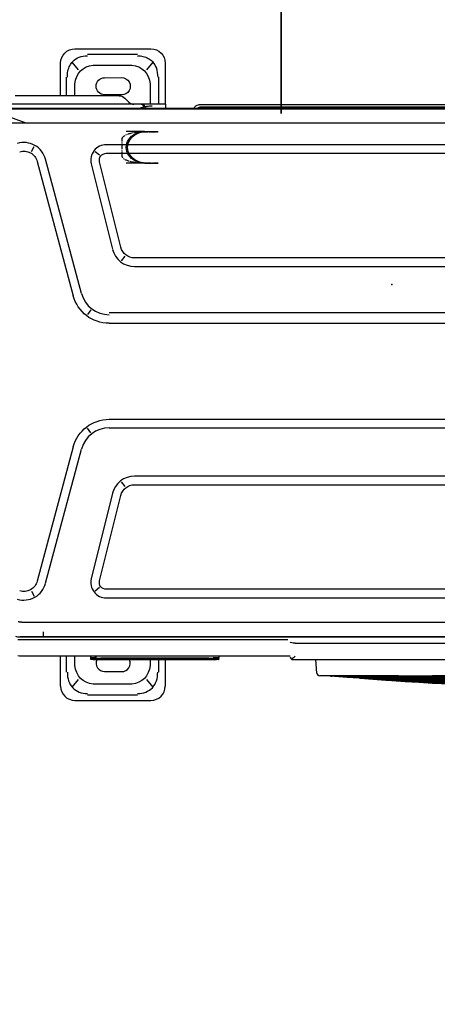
# Model space of a CAD drawing. Header units: millimetres. Extents: x -424979 to 718034, y -72486 to 344972.
# Tile 198 of 256: x 579649 to 580349, y 142422 to 144072. Entities that reach past the tile are written whole.
import ezdxf
from ezdxf import colors
from ezdxf.entities.mleader import LeaderData, LeaderLine
from ezdxf.math import Vec2, Vec3
from ezdxf.xclip import XClip

# ---------------------------------------------------------------- set-up
doc = ezdxf.new("R2010")
doc.units = ezdxf.units.MM
doc.header["$MEASUREMENT"] = 0
doc.header["$XCLIPFRAME"] = 0
doc.linetypes.add('CENTER', pattern=[0.508, 0.3175, -0.0635, 0.0635, -0.0635])
for name, color, linetype, lineweight in [('IS_KLIM Opis_Średnice', 7, 'Continuous', 9), ('IS_KLIM_FREON', 6, 'GAS_LINE', 35), ('SKAN - RZUT_7_0_Nr_pióra__1', 7, 'Continuous', 13)]:
    doc.layers.add(name, color=color, linetype=linetype, lineweight=lineweight)
doc.layers.add('IS_KLIM_urządzenia', color=3, linetype='Continuous')
doc.layers.add('Rysunki i obrazki', color=7, linetype='Continuous')
doc.linetypes.add('GAS_LINE', pattern='A,12.7,-5.08,["GAS",Standard,S=2.54,R=0,X=-2.54,Y=-1.27],-6.35', length=24.13)
picture_1 = doc.add_image_def('image7.tif', size_in_pixel=(14115, 7016))

# ---------------------------------------------------------------- blocks, each defined once
blk = doc.blocks.new('Rysunek_7_7', base_point=(-247133.1, 120862.7))
at = {"layer": 'SKAN - RZUT_7_0_Nr_pióra__1', "color": 7, "lineweight": 13}
image = blk.add_image(picture_1, insert=(-306883.1, 91162.7), size_in_units=(119499.9, 59400), dxfattribs=at)
image.set_boundary_path([(-0.5, -0.5), (14114.5, 7015.5)])
blk = doc.blocks.new('G$CE471A013')
at = {"linetype": 'Continuous'}
for p, q in [((14.865, 41.216), (9.565, 41.216)), ((10.489, 40.816), (13.993, 40.816)), ((8.565, 40.216), (8.565, 37.347)), ((9.43, 40.295), (9.874, 39.746)), ((13.583, 40.077), (10.899, 40.077)), ((14.608, 39.746), (15.052, 40.295)), ((15.865, 37.947), (15.865, 40.216)), ((9.009, 37.347), (9.009, 39.241)), ((12.803, 39.198), (11.603, 39.206)), ((15.473, 39.241), (15.473, 37.947)), ((9.606, 38.769), (9.606, 37.347)), ((14.876, 37.947), (14.876, 38.769)), ((11.603, 38.006), (12.803, 38.013)), ((11.782, 37.947), (13.342, 37.947)), ((13.342, 37.947), (19.042, 37.947)), ((-63.256, 37.301), (6.245, 37.301)), ((-62.823, 37.151), (6.095, 37.151)), ((8.525, 37.347), (9.465, 37.347)), ((8.525, 37.243), (8.525, 37.347)), ((8.525, 37.069), (8.525, 37.243)), ((9.465, 37.347), (10.165, 37.347)), ((9.965, 37.069), (9.965, 37.147)), ((10.165, 37.347), (10.236, 37.347)), ((10.236, 37.347), (23.677, 37.347)), ((11.386, 37.783), (11.097, 37.494)), ((23.598, 37.069), (-66.48, 37.069)), ((20.329, 37.029), (-21.491, 37.029)), ((18.258, 36.025), (20.129, 36.699)), ((9.915, 35.441), (9.065, 35.441)), ((9.915, 35.441), (9.065, 35.441)), ((9.915, 35.441), (9.065, 35.441)), ((10.015, 35.441), (9.165, 35.441)), ((10.015, 35.441), (9.165, 35.441)), ((10.015, 35.441), (9.165, 35.441)), ((10.015, 35.441), (9.165, 35.441)), ((10.015, 35.441), (9.165, 35.441)), ((10.015, 35.441), (9.165, 35.441)), ((10.015, 35.441), (9.165, 35.441)), ((10.015, 35.441), (9.165, 35.441)), ((10.015, 35.441), (9.165, 35.441)), ((10.015, 35.441), (9.165, 35.441)), ((10.015, 35.441), (9.165, 35.441)), ((10.015, 35.441), (9.165, 35.441)), ((10.015, 35.441), (9.165, 35.441)), ((10.015, 35.441), (9.165, 35.441)), ((10.015, 35.441), (9.165, 35.441)), ((10.015, 35.441), (9.165, 35.441)), ((10.015, 35.441), (9.165, 35.441)), ((10.015, 35.441), (9.165, 35.441)), ((10.015, 35.441), (9.165, 35.441)), ((10.015, 35.441), (9.165, 35.441)), ((10.015, 35.441), (9.165, 35.441)), ((10.015, 35.441), (11.285, 35.441)), ((10.015, 35.441), (11.285, 35.441)), ((10.015, 35.441), (11.285, 35.441)), ((10.015, 35.441), (11.285, 35.441)), ((10.015, 35.441), (11.285, 35.441)), ((10.015, 35.441), (11.285, 35.441)), ((10.015, 35.441), (11.285, 35.441)), ((10.015, 35.441), (11.285, 35.441)), ((10.015, 35.441), (11.285, 35.441)), ((10.015, 35.441), (11.285, 35.441)), ((-55.564, 34.525), (12.681, 34.525)), ((17.908, 34.052), (17.713, 34.401)), ((12.681, 33.925), (-55.564, 33.925)), ((13.463, 34.056), (13.147, 33.809)), ((9.915, 33.241), (9.065, 33.241)), ((9.915, 33.241), (9.065, 33.241)), ((9.915, 33.241), (9.065, 33.241)), ((10.015, 33.241), (9.165, 33.241)), ((10.015, 33.241), (9.165, 33.241)), ((10.015, 33.241), (9.165, 33.241)), ((10.015, 33.241), (9.165, 33.241)), ((10.015, 33.241), (9.165, 33.241)), ((10.015, 33.241), (9.165, 33.241)), ((10.015, 33.241), (9.165, 33.241)), ((10.015, 33.241), (9.165, 33.241)), ((10.015, 33.241), (9.165, 33.241)), ((10.015, 33.241), (9.165, 33.241)), ((10.015, 33.241), (9.165, 33.241)), ((10.015, 33.241), (9.165, 33.241)), ((10.015, 33.241), (9.165, 33.241)), ((10.015, 33.241), (9.165, 33.241)), ((10.015, 33.241), (9.165, 33.241)), ((10.015, 33.241), (9.165, 33.241)), ((10.015, 33.241), (9.165, 33.241)), ((10.015, 33.241), (9.165, 33.241)), ((10.015, 33.241), (9.165, 33.241)), ((10.015, 33.241), (9.165, 33.241)), ((10.015, 33.241), (9.165, 33.241)), ((10.015, 33.241), (11.285, 33.241)), ((10.015, 33.241), (11.285, 33.241)), ((10.015, 33.241), (11.285, 33.241)), ((10.015, 33.241), (11.285, 33.241)), ((10.015, 33.241), (11.285, 33.241)), ((10.015, 33.241), (11.285, 33.241)), ((10.015, 33.241), (11.285, 33.241)), ((10.015, 33.241), (11.285, 33.241)), ((10.015, 33.241), (11.285, 33.241)), ((10.015, 33.241), (11.285, 33.241)), ((11.659, 27.368), (13.147, 33.329)), ((13.729, 33.184), (12.241, 27.223)), ((14.405, 24.142), (16.915, 33.508)), ((17.495, 33.353), (14.985, 23.986)), ((-53.591, 26.625), (10.708, 26.625)), ((11.38, 26.745), (11.627, 26.429)), ((10.708, 26.025), (-53.591, 26.025)), ((-21.491, 22.784), (12.474, 22.784)), ((13.745, 23.003), (13.989, 22.685)), ((12.474, 22.059), (-21.491, 22.059)), ((12.474, 15.359), (-21.391, 15.359)), ((12.474, 14.759), (-21.391, 14.759)), ((13.745, 14.416), (13.989, 14.734)), ((16.915, 3.911), (14.405, 13.277)), ((14.985, 13.432), (17.495, 4.066)), ((-53.591, 11.393), (10.708, 11.393)), ((10.708, 10.793), (-53.591, 10.793)), ((11.627, 10.989), (11.38, 10.674)), ((13.147, 4.09), (11.659, 10.051)), ((12.241, 10.196), (13.729, 4.235)), ((-55.564, 3.493), (12.681, 3.493)), ((13.147, 3.61), (13.463, 3.363)), ((12.681, 2.893), (-55.564, 2.893)), ((17.908, 3.367), (17.713, 3.017)), ((-61.567, 0.144), (18.685, 0.144)), ((-21.391, 0.184), (17.062, 0.184)), ((18.843, 0), (0, 0)), ((17.062, 0.179), (17.062, 0.514)), ((17.062, 0.184), (18.461, 0.184)), ((18.461, 0.184), (18.678, 0.184)), ((-0.517, -0.263), (-62.643, -0.263)), ((-0.15, -1.15), (-0.16, -1.15)), ((18.593, -1.15), (-0.15, -1.15)), ((4.824, -1.15), (4.822, -1.265)), ((4.822, -1.36), (4.822, -1.265)), ((13.37, -1.304), (5.222, -1.304)), ((5.321, -1.322), (5.321, -1.401)), ((5.323, -1.353), (5.324, -1.322)), ((5.523, -1.319), (13.069, -1.319)), ((5.523, -1.319), (5.523, -1.319)), ((13.268, -1.322), (13.269, -1.353)), ((13.268, -1.322), (13.269, -1.354)), ((13.271, -1.401), (13.271, -1.322)), ((13.768, -1.15), (13.77, -1.265)), ((13.77, -1.265), (13.77, -1.36)), ((14.876, -1.817), (14.876, -1.15)), ((15.473, -1.149), (15.473, -2.29)), ((15.865, -3.264), (15.865, -1.15)), ((-0.367, -1.413), (-63.178, -1.413)), ((-2.02, -2.359), (-1.953, -1.413)), ((-0.357, -1.413), (-0.367, -1.413)), ((5.221, -1.421), (13.371, -1.421)), ((5.221, -1.421), (5.221, -1.421)), ((5.523, -1.407), (13.07, -1.407)), ((8.565, -1.42), (8.565, -3.264)), ((9.009, -2.29), (9.009, -1.421)), ((9.606, -1.421), (9.606, -1.817)), ((13.371, -1.421), (13.371, -1.421)), ((-7.032, -2.545), (-57.042, -2.545)), ((-7.032, -2.545), (-2.219, -2.545)), ((-5.317, -2.545), (-5.317, -2.545)), ((12.803, -2.247), (11.603, -2.254)), ((9.875, -2.794), (9.43, -3.344)), ((10.899, -3.126), (13.583, -3.126)), ((15.052, -3.344), (14.608, -2.794)), ((13.993, -3.865), (10.489, -3.865)), ((14.865, -4.264), (9.565, -4.264))]:
    blk.add_line(p, q, dxfattribs=at)
at = {"linetype": 'CENTER'}
for p, q in [((10.065, 35.429), (9.065, 35.429)), ((11.565, 33.729), (11.565, 34.94)), ((9.065, 33.241), (10.065, 33.241))]:
    blk.add_line(p, q, dxfattribs=at)
at = {"linetype": 'Continuous'}
for centre, radius, start, end in [((9.565, 40.216), 1, 90, 180), ((14.865, 40.216), 1, 0, 90), ((11.599, 38.606), 0.6, 89.63839, 270.36161), ((12.799, 38.606), 0.592, 270.36161, 89.63839), ((11.782, 37.387), 0.56, 90, 135), ((6.245, 37.001), 0.3, 13.21487, 90), ((12.681, 33.445), 0.48, 345.98334, 90), ((18.441, 33.099), 0.98, 73.47049, 165), ((10.708, 27.605), 0.98, 270, 345.9834), ((12.474, 24.659), 2.6, 269.99999, 345), ((12.474, 12.759), 2.6, 15, 89.99999), ((10.708, 9.813), 0.98, 14.0166, 90), ((12.681, 3.973), 0.48, 270, 14.01666), ((18.441, 4.319), 0.98, 195, 286.52953)]:
    blk.add_arc(centre, radius, start, end, dxfattribs=at)
at = {"linetype": 'Continuous', "extrusion": (0, 0, -1)}
for centre, radius, start, end in [((-6.095, 36.851), 0.3, 90, 133.23138), ((-10.165, 37.147), 0.2, 0, 90), ((-10.743, 37.847), 0.5, 225, 270), ((-12.681, 33.445), 1.08, 90, 194.01665), ((-18.441, 33.099), 1.58, 15, 106.52941), ((-10.708, 27.605), 1.58, 194.01661, 270), ((-12.474, 24.659), 2, 195, 270.00001), ((-12.474, 12.759), 2, 90.00001, 165), ((-10.708, 9.813), 1.58, 90, 165.98339), ((-12.681, 3.973), 1.08, 165.98335, 270), ((-18.441, 4.319), 1.58, 253.47059, 345), ((0.357, -1.213), 0.2, 180, 270), ((-11.599, -1.654), 0.6, 269.63839, 22.88407), ((-12.799, -1.654), 0.592, 156.80609, 269.63839), ((2.219, -2.345), 0.2, 184, 270), ((-9.565, -3.264), 1, 270, 0), ((-14.865, -3.264), 1, 180, 270)]:
    blk.add_arc(centre, radius, start, end, dxfattribs=at)
at = {"linetype": 'Continuous'}
for centre, major_axis, ratio, start_param, end_param in [((11.394, 38.207), (1.268, -1.569), 0.803018, 2.633487, 3.831894), ((13.089, 38.207), (-1.268, -1.569), 0.803018, 2.451291, 3.649699), ((5.198, 36.701), (1.086, 0), 0.414214, 1.392879, 1.570794), ((10.236, 37.147), (0, -0.2), 0.815365, 3.141593, 4.712389), ((9.915, 34.341), (-1.27, 0), 0.866025, 1.570796, 4.712389), ((9.915, 34.341), (-1.27, 0), 0.866025, 1.570796, 4.712389), ((9.915, 34.341), (-1.27, 0), 0.866025, 1.570796, 4.712389), ((10.015, 34.341), (1.27, 0), 0.866025, 4.712389, 7.853982), ((-0.517, -0.199), (0.36, 0), 0.176327, 4.712389, 6.279863), ((-0.517, -1.053), (-0.355, 0.355), 0.176327, 1.745329, 2.532861), ((5.222, -1.266), (-0.4, 0.001), 0.029834, 4.712454, 6.28325), ((5.222, -1.316), (0.35, 0), 0.029833, 1.570796, 3.141593), ((5.523, -1.326), (0.25, 0), 0.029816, 1.570796, 3.141593), ((5.273, -1.276), (-0.05, 0), 0.999555, 1.570796, 1.896281), ((13.069, -1.326), (0.25, 0), 0.029816, 0.323316, 1.570796), ((13.37, -1.266), (0.4, 0.001), 0.029834, 6.28312, 7.853917), ((13.37, -1.316), (0.35, 0), 0.029833, 0, 1.570796), ((5.221, -1.41), (0.4, 0), 0.029837, 2.648555, 2.751427), ((5.221, -1.41), (0.349, 0), 0.029837, 3.880383, 4.712389), ((5.521, -1.401), (0.2, 0), 0.0299, 3.129347, 4.723791), ((11.394, -1.255), (1.268, 1.569), 0.803018, 2.451291, 3.649699), ((13.071, -1.401), (-0.2, 0), 0.0299, 1.564853, 3.144938), ((13.371, -1.41), (0.349, 0), 0.029837, 4.712389, 5.911815), ((13.089, -1.255), (-1.268, 1.569), 0.803018, 2.633487, 3.831894)]:
    blk.add_ellipse(centre, major_axis=major_axis, ratio=ratio, start_param=start_param, end_param=end_param, dxfattribs=at)
at = {"linetype": 'CENTER'}
for centre, start_param, end_param in [((10.065, 34.94), 3.141593, 4.712389), ((10.065, 33.729), 1.570796, 3.141593)]:
    blk.add_ellipse(centre, major_axis=(-1.5, 0), ratio=0.325568, start_param=start_param, end_param=end_param, dxfattribs=at)
at = {"linetype": 'Continuous'}
for points, knots in [([(10.489, 40.73), (10.421, 40.73), (10.287, 40.729), (10.093, 40.695), (9.911, 40.639), (9.744, 40.558), (9.592, 40.456), (9.369, 40.251), (9.126, 39.848), (9.103, 39.452), (9.09, 39.241)], [0, 0, 0, 0, 0.088396, 0.173346, 0.25543, 0.335293, 0.413632, 0.491185, 0.72797, 1, 1, 1, 1]), ([(15.392, 39.241), (15.392, 39.315), (15.392, 39.459), (15.36, 39.667), (15.306, 39.861), (15.23, 40.037), (15.136, 40.195), (14.947, 40.428), (14.571, 40.688), (14.191, 40.716), (13.993, 40.73)], [0, 0, 0, 0, 0.095854, 0.186885, 0.2735, 0.35617, 0.435439, 0.51192, 0.746033, 1, 1, 1, 1]), ([(9.956, 37.165), (9.955, 37.166), (9.949, 37.173), (9.927, 37.185), (9.884, 37.201), (9.802, 37.22), (9.667, 37.238), (9.53, 37.242), (9.465, 37.243)], [0, 0, 0, 0, 0.033531, 0.165604, 0.326819, 0.467732, 0.750376, 1, 1, 1, 1]), ([(10.349, 37.07), (10.347, 37.071), (10.325, 37.08), (10.26, 37.106), (10.162, 37.138), (10.101, 37.144), (10.072, 37.147)], [0, 0, 0, 0, 0.023051, 0.207675, 0.629287, 1, 1, 1, 1]), ([(18.685, 0.144), (18.738, 0.146), (18.844, 0.15), (18.947, 0.177), (18.998, 0.19)], [0, 0, 0, 0, 0.501074, 1, 1, 1, 1]), ([(4.822, -1.36), (4.822, -1.367), (4.824, -1.378), (4.832, -1.392), (4.842, -1.401), (4.85, -1.406), (4.857, -1.409), (4.865, -1.411), (4.88, -1.413), (4.904, -1.415), (4.947, -1.417), (4.966, -1.417)], [0, 0, 0, 0, 0.065305, 0.116297, 0.160097, 0.198956, 0.23575, 0.282457, 0.373365, 0.758577, 1, 1, 1, 1]), ([(13.302, -1.324), (13.302, -1.324), (13.306, -1.324), (13.308, -1.324), (13.307, -1.324)], [0, 0, 0, 0, 0.175946, 1, 1, 1, 1]), ([(13.696, -1.414), (13.705, -1.415), (13.72, -1.413), (13.736, -1.409), (13.748, -1.403), (13.759, -1.393), (13.768, -1.378), (13.77, -1.367), (13.77, -1.36)], [0, 0, 0, 0, 0.498479, 0.626522, 0.703686, 0.792587, 0.893399, 1, 1, 1, 1]), ([(18.843, -1.129), (18.769, -1.142), (18.694, -1.148), (18.612, -1.15), (18.605, -1.15), (18.597, -1.15), (18.596, -1.15), (18.594, -1.15), (18.594, -1.15), (18.593, -1.15)], [0, 0, 0, 0, 0.895051, 0.895051, 0.981123, 0.981123, 0.990548, 0.990548, 1, 1, 1, 1]), ([(-32.037, -3.058), (-27.137, -3.025), (-22.236, -2.966), (-12.557, -2.796), (-7.778, -2.688), (-3, -2.544)], [0, 0, 0, 0, 0.506209, 0.506209, 1, 1, 1, 1]), ([(-32.037, -3.111), (-27.136, -3.076), (-22.236, -3.01), (-12.557, -2.824), (-7.778, -2.704), (-3, -2.545)], [0, 0, 0, 0, 0.506209, 0.506209, 1, 1, 1, 1]), ([(-5.983, -2.545), (-8.727, -2.562), (-11.472, -2.575), (-15.189, -2.591), (-16.163, -2.595), (-19.083, -2.607), (-21.029, -2.613), (-24.922, -2.625), (-26.869, -2.63), (-29.889, -2.636), (-30.963, -2.638), (-32.037, -2.639)], [0, 0, 0, 0, 0.31601, 0.31601, 0.42808, 0.42808, 0.652219, 0.652219, 0.876357, 0.876357, 1, 1, 1, 1]), ([(-32.037, -3.261), (-27.136, -3.218), (-22.236, -3.138), (-12.541, -2.903), (-7.747, -2.75), (-2.955, -2.546)], [0, 0, 0, 0, 0.505409, 0.505409, 1, 1, 1, 1]), ([(-32.037, -2.947), (-29.204, -2.932), (-26.371, -2.91), (-20.706, -2.851), (-17.873, -2.816), (-12.207, -2.73), (-9.375, -2.68), (-5.408, -2.597), (-4.274, -2.572), (-3.139, -2.546)], [0, 0, 0, 0, 0.294057, 0.294057, 0.58814, 0.58814, 0.882227, 0.882227, 1, 1, 1, 1]), ([(-32.037, -2.713), (-29.215, -2.706), (-26.392, -2.696), (-22.159, -2.677), (-20.748, -2.67), (-16.514, -2.647), (-13.692, -2.629), (-8.513, -2.59), (-6.157, -2.569), (-3.8, -2.546)], [0, 0, 0, 0, 0.299848, 0.299848, 0.449777, 0.449777, 0.749636, 0.749636, 1, 1, 1, 1]), ([(-3.791, -2.546), (-6.037, -2.568), (-8.284, -2.587), (-11.862, -2.614), (-13.194, -2.623), (-17.191, -2.65), (-19.855, -2.664), (-25.184, -2.689), (-27.848, -2.699), (-31.021, -2.707), (-31.529, -2.709), (-32.037, -2.71)], [0, 0, 0, 0, 0.238571, 0.238571, 0.380065, 0.380065, 0.663055, 0.663055, 0.946044, 0.946044, 1, 1, 1, 1]), ([(-3.18, -2.547), (-5.72, -2.605), (-8.26, -2.657), (-13.555, -2.751), (-16.31, -2.792), (-21.82, -2.862), (-24.575, -2.891), (-28.899, -2.926), (-30.468, -2.936), (-32.037, -2.945)], [0, 0, 0, 0, 0.264103, 0.264103, 0.550513, 0.550513, 0.836923, 0.836923, 1, 1, 1, 1]), ([(-3.573, -2.547), (-6.607, -2.586), (-9.641, -2.62), (-14.365, -2.664), (-16.055, -2.679), (-21.125, -2.718), (-24.504, -2.739), (-29.268, -2.76), (-30.653, -2.765), (-32.037, -2.77)], [0, 0, 0, 0, 0.319801, 0.319801, 0.497905, 0.497905, 0.854114, 0.854114, 1, 1, 1, 1]), ([(-32.037, -2.583), (-27.12, -2.579), (-22.204, -2.572), (-14.887, -2.558), (-12.488, -2.553), (-10.088, -2.547)], [0, 0, 0, 0, 0.672022, 0.672022, 1, 1, 1, 1]), ([(-32.037, -3.39), (-27.135, -3.345), (-22.234, -3.252), (-12.541, -2.975), (-7.748, -2.793), (-2.959, -2.549)], [0, 0, 0, 0, 0.505465, 0.505465, 1, 1, 1, 1]), ([(-2.968, -2.549), (-7.755, -2.779), (-12.544, -2.951), (-22.235, -3.214), (-27.136, -3.303), (-32.037, -3.348)], [0, 0, 0, 0, 0.494375, 0.494375, 1, 1, 1, 1]), ([(-32.037, -3.463), (-27.135, -3.418), (-22.234, -3.319), (-12.539, -3.019), (-7.745, -2.82), (-2.955, -2.55)], [0, 0, 0, 0, 0.505401, 0.505401, 1, 1, 1, 1]), ([(-2.955, -2.55), (-7.745, -2.819), (-12.539, -3.018), (-22.234, -3.318), (-27.135, -3.416), (-32.037, -3.462)], [0, 0, 0, 0, 0.494599, 0.494599, 1, 1, 1, 1]), ([(-32.037, -3.306), (-27.136, -3.263), (-22.235, -3.177), (-12.563, -2.928), (-7.792, -2.766), (-3.023, -2.55)], [0, 0, 0, 0, 0.506586, 0.506586, 1, 1, 1, 1]), ([(-2.956, -2.551), (-7.745, -2.844), (-12.538, -3.059), (-22.233, -3.378), (-27.134, -3.481), (-32.037, -3.525)], [0, 0, 0, 0, 0.494599, 0.494599, 1, 1, 1, 1]), ([(-32.037, -3.496), (-27.135, -3.451), (-22.233, -3.35), (-12.538, -3.04), (-7.745, -2.832), (-2.956, -2.551)], [0, 0, 0, 0, 0.505401, 0.505401, 1, 1, 1, 1]), ([(-2.956, -2.551), (-7.745, -2.832), (-12.538, -3.039), (-22.233, -3.349), (-27.135, -3.45), (-32.037, -3.494)], [0, 0, 0, 0, 0.494599, 0.494599, 1, 1, 1, 1]), ([(-32.037, -3.213), (-27.136, -3.173), (-22.236, -3.097), (-12.586, -2.878), (-7.837, -2.737), (-3.09, -2.551)], [0, 0, 0, 0, 0.507767, 0.507767, 1, 1, 1, 1]), ([(-3.09, -2.551), (-7.837, -2.736), (-12.586, -2.877), (-22.236, -3.095), (-27.136, -3.17), (-32.037, -3.211)], [0, 0, 0, 0, 0.492233, 0.492233, 1, 1, 1, 1]), ([(-32.037, -3.553), (-27.134, -3.512), (-22.232, -3.407), (-12.537, -3.079), (-7.744, -2.856), (-2.956, -2.552)], [0, 0, 0, 0, 0.505401, 0.505401, 1, 1, 1, 1]), ([(-32.037, -3.526), (-27.134, -3.483), (-22.233, -3.38), (-12.538, -3.06), (-7.745, -2.845), (-2.956, -2.552)], [0, 0, 0, 0, 0.505401, 0.505401, 1, 1, 1, 1]), ([(-3.09, -2.552), (-7.837, -2.752), (-12.586, -2.903), (-22.235, -3.136), (-27.136, -3.216), (-32.037, -3.259)], [0, 0, 0, 0, 0.492233, 0.492233, 1, 1, 1, 1]), ([(-32.037, -3.6), (-27.134, -3.563), (-22.232, -3.457), (-12.536, -3.114), (-7.744, -2.879), (-2.956, -2.553)], [0, 0, 0, 0, 0.505401, 0.505401, 1, 1, 1, 1]), ([(-32.037, -3.578), (-27.134, -3.538), (-22.232, -3.433), (-12.537, -3.097), (-7.744, -2.868), (-2.956, -2.553)], [0, 0, 0, 0, 0.505401, 0.505401, 1, 1, 1, 1]), ([(-32.037, -3.619), (-27.134, -3.585), (-22.231, -3.48), (-12.536, -3.13), (-7.743, -2.889), (-2.956, -2.554)], [0, 0, 0, 0, 0.505401, 0.505401, 1, 1, 1, 1]), ([(-32.037, -3.349), (-27.136, -3.305), (-22.235, -3.215), (-12.58, -2.953), (-7.826, -2.782), (-3.074, -2.554)], [0, 0, 0, 0, 0.507485, 0.507485, 1, 1, 1, 1]), ([(-32.037, -3.428), (-27.135, -3.382), (-22.234, -3.286), (-13.64, -3.03), (-9.947, -2.892), (-6.255, -2.716)], [0, 0, 0, 0, 0.570136, 0.570136, 1, 1, 1, 1]), ([(-6.837, -2.743), (-10.335, -2.905), (-13.834, -3.035), (-22.234, -3.285), (-27.135, -3.381), (-32.037, -3.426)], [0, 0, 0, 0, 0.416676, 0.416676, 1, 1, 1, 1]), ([(-5.027, -2.716), (-8.397, -2.964), (-11.771, -3.156), (-19.318, -3.484), (-23.493, -3.6), (-27.668, -3.652)], [0, 0, 0, 0, 0.447256, 0.447256, 1, 1, 1, 1]), ([(-27.658, -3.652), (-23.484, -3.601), (-19.311, -3.485), (-11.533, -3.146), (-7.927, -2.937), (-4.325, -2.664)], [0, 0, 0, 0, 0.536112, 0.536112, 1, 1, 1, 1]), ([(-14.972, -3.306), (-14.541, -3.287), (-12.888, -3.21), (-8.993, -3.004), (-5.532, -2.766), (-3.295, -2.585)], [0, 0, 0, 0, 0.110637, 0.424462, 1, 1, 1, 1]), ([(-9.673, -2.62), (-8.285, -2.605), (-6.897, -2.589), (-4.826, -2.563), (-4.143, -2.554), (-3.459, -2.545)], [0, 0, 0, 0, 0.670073, 0.670073, 1, 1, 1, 1]), ([(-5.313, -2.545), (-5.321, -2.545), (-5.314, -2.545), (-5.258, -2.545), (-5.187, -2.545), (-4.997, -2.545), (-4.879, -2.545), (-4.754, -2.545)], [0, 0, 0, 0, 0.244899, 0.244899, 0.62245, 0.62245, 1, 1, 1, 1]), ([(10.489, -3.778), (10.082, -3.791), (9.715, -3.648), (9.211, -3.111), (9.077, -2.721), (9.09, -2.29)], [0, 0, 0, 0, 0.5, 0.5, 1, 1, 1, 1]), ([(15.392, -2.29), (15.406, -2.721), (15.272, -3.111), (14.768, -3.648), (14.4, -3.791), (13.993, -3.778)], [0, 0, 0, 0, 0.5, 0.5, 1, 1, 1, 1]), ([(-7.345, -2.835), (-10.672, -3.029), (-14.001, -3.182), (-22.231, -3.479), (-27.134, -3.585), (-32.037, -3.619)], [0, 0, 0, 0, 0.40464, 0.40464, 1, 1, 1, 1]), ([(-9.543, -2.946), (-12.138, -3.08), (-14.734, -3.191), (-22.232, -3.456), (-27.134, -3.562), (-32.037, -3.599)], [0, 0, 0, 0, 0.346419, 0.346419, 1, 1, 1, 1]), ([(-9.972, -2.955), (-12.425, -3.076), (-14.878, -3.177), (-22.232, -3.432), (-27.134, -3.537), (-32.037, -3.577)], [0, 0, 0, 0, 0.333694, 0.333694, 1, 1, 1, 1]), ([(-5.622, -2.755), (-8.854, -2.983), (-12.09, -3.161), (-19.56, -3.48), (-23.795, -3.596), (-28.031, -3.648)], [0, 0, 0, 0, 0.433408, 0.433408, 1, 1, 1, 1]), ([(-28.008, -3.648), (-23.776, -3.596), (-19.545, -3.48), (-12.084, -3.161), (-8.854, -2.983), (-5.627, -2.756)], [0, 0, 0, 0, 0.566773, 0.566773, 1, 1, 1, 1])]:
    blk.add_open_spline(points, degree=3, knots=knots, dxfattribs=at)
for points, degree in [([(11.11, 37.489), (10.935, 37.385)], 1), ([(-21.491, 36.025), (-7.576, 36.025), (6.339, 36.025), (20.254, 36.025)], 3), ([(-21.391, 1.188), (-8.082, 1.188), (5.228, 1.188), (18.538, 1.188)], 3), ([(-32.037, -2.832), (-22.479, -2.794), (-12.921, -2.706), (-3.364, -2.546)], 3), ([(-7.721, -2.556), (-7.116, -2.553), (-6.512, -2.549), (-5.907, -2.545)], 3), ([(-7.585, -2.858), (-6.064, -2.768), (-4.543, -2.669), (-3.024, -2.559)], 3), ([(-2.956, -2.552), (-3.001, -2.555), (-3.046, -2.558), (-3.091, -2.561)], 3), ([(-2.956, -2.553), (-3.001, -2.556), (-3.046, -2.559), (-3.091, -2.562)], 3), ([(-2.956, -2.553), (-3.001, -2.556), (-3.046, -2.559), (-3.091, -2.562)], 3), ([(-2.956, -2.554), (-3.001, -2.557), (-3.046, -2.56), (-3.091, -2.563)], 3), ([(-3.09, -2.557), (-3.045, -2.554), (-3, -2.552), (-2.955, -2.549)], 3), ([(-2.955, -2.549), (-3, -2.552), (-3.045, -2.554), (-3.09, -2.557)], 3), ([(-2.957, -2.549), (-3.001, -2.551), (-3.045, -2.553), (-3.089, -2.555)], 3), ([(-2.932, -2.554), (-2.977, -2.557), (-3.022, -2.56), (-3.067, -2.564)], 3), ([(-3.024, -2.56), (-3.024, -2.56), (-3.024, -2.56)], 2), ([(-3.023, -2.559), (-3.023, -2.559), (-3.023, -2.559)], 2), ([(-3.022, -2.55), (-3.022, -2.55), (-3.022, -2.55)], 2)]:
    blk.add_open_spline(points, degree=degree, dxfattribs=at)
blk.add_rational_spline([(18.538, 1.188), (18.636, 1.188), (18.734, 1.202), (18.828, 1.231)], [1, 0.992787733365, 0.992787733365, 1], degree=3, dxfattribs=at)
blk.add_point((-7.241, 24.777), dxfattribs=at)

msp = doc.modelspace()

# ---------------------------------------------------------------- linework, layer by layer
at = {"layer": 'IS_KLIM_FREON', "lineweight": 35, "ltscale": 0.4}
msp.add_lwpolyline([(580087.4, 143914.3), (580087.6, 145152)], dxfattribs=at)

# ---------------------------------------------------------------- block references
at = {"layer": 'IS_KLIM_urządzenia', "xscale": -24, "yscale": 24, "zscale": 24}
msp.add_blockref('G$CE471A013', (580098.5, 143033.5), dxfattribs=at)
at = {"layer": 'Rysunki i obrazki', "color": 151, "linetype": 'Continuous', "lineweight": 20, "true_color": 0x80c2ff}
ref = msp.add_blockref('Rysunek_7_7', (578150.8, 164030.1), dxfattribs=at)
XClip(ref).set_block_clipping_path([(-306883.0907464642, 91162.6626359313), (-187383.1463020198, 150562.679302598)])

# ---------------------------------------------------------------- next in the draw order: leaders
at = {"layer": 'IS_KLIM Opis_Średnice', "ltscale": 30}
ml = msp.add_multileader_mtext('Standard', dxfattribs=at)
ml.set_content('{\\fArial|b0|i0|c238|p0;Zaleca się montaż nawietrzaków okiennych.}', color=256)
ml.set_leader_properties()
ml.build(insert=Vec2(0, 0))
ml.multileader.update_dxf_attribs({"text_left_attachment_type": 6, "text_right_attachment_type": 6, "dogleg_length": 0.8})
ctx = ml.context
ctx.base_point, ctx.char_height, ctx.plane_origin = Vec3(578994.6, 141681), 250, Vec3(582901.1, 142247.5)
ctx.left_attachment, ctx.right_attachment = 6, 6
notes = []
notes.append((ctx, [(1, (1, 1, 0), (582835.7, 141681), (-1, 0), 8, [(0, [(584797.9, 143954.6)], 0, [])])]))
ctx.mtext.insert, ctx.mtext.width, ctx.mtext.flow_direction = Vec3(578996.6, 142004.5), 3856.578, 5
ctx.mtext.has_bg_fill, ctx.mtext.bg_color, ctx.mtext.bg_scale_factor, ctx.mtext.bg_transparency, ctx.mtext.use_window_bg_color = 1, -939524096, 1.5, 0, 1
for ctx, leaders in notes:
    for number, flags, end, landing, length, lines in leaders:
        leader = LeaderData()
        leader.index, (leader.has_last_leader_line, leader.has_dogleg_vector, leader.attachment_direction) = number, flags
        leader.last_leader_point, leader.dogleg_vector, leader.dogleg_length = Vec3(end), Vec3(landing), length
        for number, points, colour, breaks in lines:
            line = LeaderLine()
            line.index, line.vertices, line.color, line.breaks = number, Vec3.list(points), colors.encode_raw_color(colour), breaks
            leader.lines.append(line)
        ctx.leaders.append(leader)

doc.saveas('drawing.dxf')
